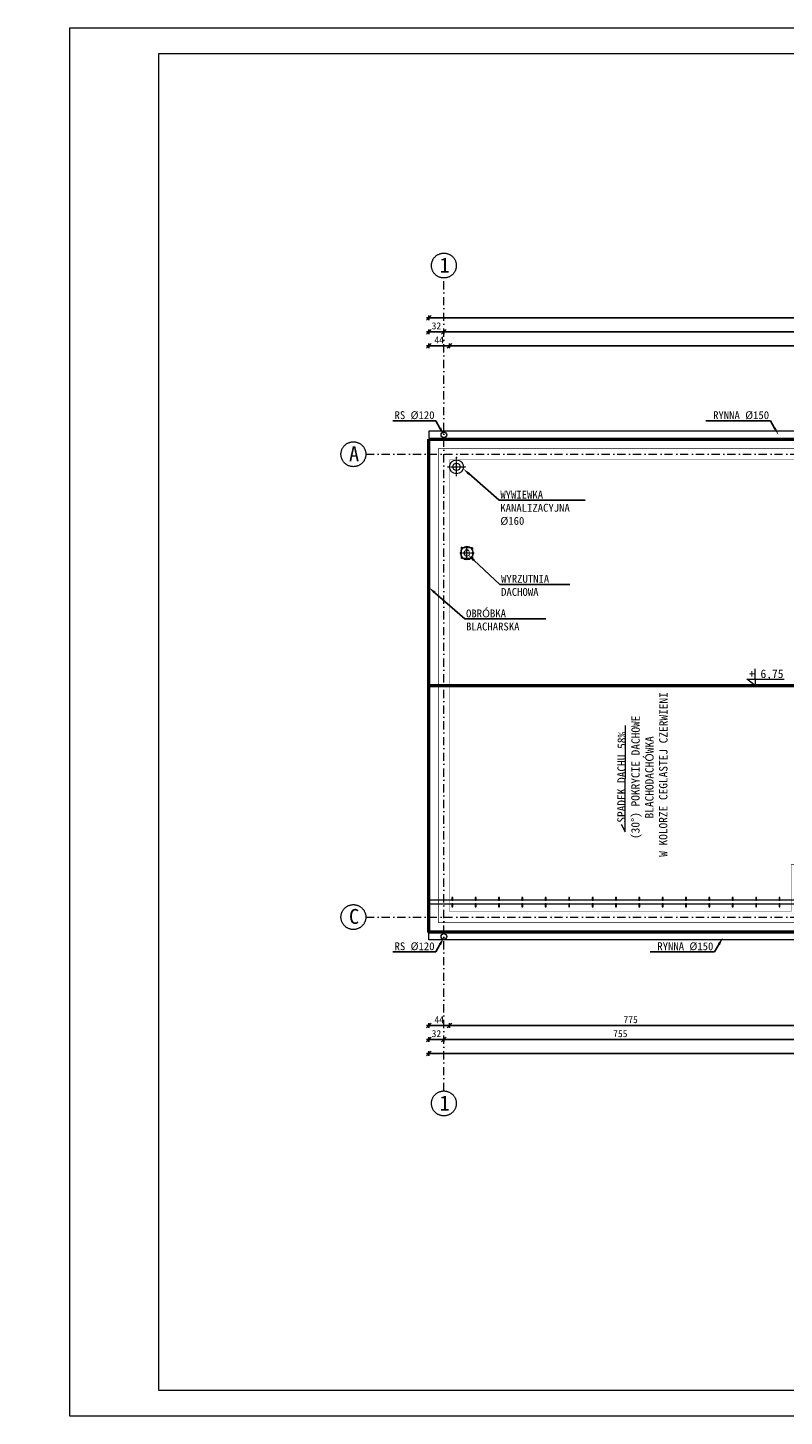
# Model space of a CAD drawing. Header units: millimetres. Extents: x -1373 to 28294, y -9636 to 187.
# Tile 119 of 133: x 7722 to 9340, y -6116 to -3146. Entities that reach past the tile are written whole.
import ezdxf
from ezdxf import colors
from ezdxf.entities.mleader import LeaderData, LeaderLine
from ezdxf.enums import TextEntityAlignment as Align
from ezdxf.math import Vec2, Vec3

# ---------------------------------------------------------------- set-up
doc = ezdxf.new("R2010")
doc.units = ezdxf.units.MM
for name, pattern in [('CENTER', [0.55, 0.37, -0.06, 0.06, -0.06]), ('HIDDEN', [0.375, 0.25, -0.125]), ('HIDDEN2', [4.7625, 3.175, -1.5875]), ('Kreski i kropki', [335.138881, 176.388884, -88.194442, 0, -70.555556])]:
    doc.linetypes.add(name, pattern=pattern)
doc.layers.add('86-przebicia sanitarne', color=6, linetype='Continuous')
doc.layers.add('WEN_W3-_OSIE', color=2, linetype='CENTER')
for name, color, linetype, lineweight in [('_k_gruba', 42, 'Continuous', 50), ('_k_opis', 7, 'Continuous', 13), ('_k_osie', 142, 'Kreski i kropki', 13), ('_k_rynny', 5, 'Continuous', 20), ('_k_widok', 7, 'Continuous', 18), ('_k_wymiar', 7, 'Continuous', 9), ('_k_zarys', 7, 'HIDDEN2', 20), ('WEN_W3-_ZLICZAC', 1, 'Continuous', 30), ('WEN_W5-_ZLICZAC', 82, 'Continuous', 30), ('WEN_WHG_OSIE', 7, 'CENTER', 0)]:
    doc.layers.add(name, color=color, linetype=linetype, lineweight=lineweight)
doc.styles.add('GENERATED_STYLE_1', font='MS Gothic.ttf')
doc.styles.add('GENERATED_STYLE_2', font='MS Gothic.ttf')
doc.styles.add('Katarzyna', font='MS Gothic.ttf')
doc.dimstyles.new('1-100 (20cm)', dxfattribs={"dimscale": 5, "dimtxt": 3, "dimasz": 2, "dimexe": 1, "dimexo": 1, "dimgap": 1, "dimtad": 1, "dimdec": 0, "dimzin": 12, "dimdsep": 46, "dimtxsty": 'GENERATED_STYLE_1', "dimblk1": 'OBLIQUE', "dimblk2": 'OBLIQUE', "dimsah": 1, "dimcen": 0, "dimdle": 1, "dimclrd": 256, "dimclre": 256, "dimclrt": 4, "dimazin": 0, "dimtfac": 0.75, "dimtdec": 0, "dimtix": 1, "dimtmove": 1, "dimatfit": 3, "dimldrblk": 'OBLIQUE', "dimfxl": 1, "dimfxlon": 1, "dimtvp": 0.75, "dimtolj": 1, "dimtzin": 0, "dimarcsym": 0})

# ---------------------------------------------------------------- blocks, each defined once
blk = doc.blocks.new('*U55')
at = {"layer": '_k_wymiar'}
blk.add_line((0, -0.153), (0, -0.4), dxfattribs=at)
blk.add_lwpolyline([(0, -0.153), (0, 0), (-0.198, -0.153), (0.685, -0.153)], dxfattribs=at)
at = {"layer": '_k_wymiar', "style": 'GENERATED_STYLE_1'}
blk.add_attdef('%%P_0.00', text='', height=0.2, dxfattribs=at).set_placement((-0.146, -0.423), align=Align.BOTTOM_LEFT)
blk = doc.blocks.new('_OBLIQUE')
at = {"color": 0, "linetype": 'ByBlock'}
blk.add_line((-0.5, -0.5), (0.5, 0.5), dxfattribs=at)
blk = doc.blocks.new('*D240')
at = {"layer": '_k_wymiar', "lineweight": -2, "transparency": 16777216}
for p, q in [((8575.2, -3826.1), (8629.2, -3826.1)), ((8580.2, -3831.1), (8580.2, -3821.1)), ((8624.2, -3831.1), (8624.2, -3821.1))]:
    blk.add_line(p, q, dxfattribs=at)
at = {"layer": 'Defpoints', "color": 0, "transparency": 16777216}
for p in [(8624.2, -3826.1), (8580.2, -4026.1), (8624.2, -4070.1)]:
    blk.add_point(p, dxfattribs=at)
at = {"layer": '_k_wymiar', "lineweight": -2, "transparency": 16777216, "xscale": 10, "yscale": 10, "zscale": 10, "rotation": 180}
blk.add_blockref('_OBLIQUE', (8580.2, -3826.1), dxfattribs=at)
at = {"layer": '_k_wymiar', "lineweight": -2, "transparency": 16777216, "xscale": 10, "yscale": 10, "zscale": 10}
blk.add_blockref('_OBLIQUE', (8624.2, -3826.1), dxfattribs=at)
at = {"layer": '_k_wymiar', "color": 4, "transparency": 16777216, "insert": (8602.2, -3813.6), "char_height": 15, "attachment_point": 5, "style": 'GENERATED_STYLE_1'}
blk.add_mtext('\\A1;44', dxfattribs=at)
blk = doc.blocks.new('*D241')
at = {"layer": '_k_wymiar', "lineweight": -2, "transparency": 16777216}
for p, q in [((8619.2, -3826.1), (10426.2, -3826.1)), ((8624.2, -3831.1), (8624.2, -3821.1)), ((10421.2, -3831.1), (10421.2, -3821.1))]:
    blk.add_line(p, q, dxfattribs=at)
at = {"layer": 'Defpoints', "color": 0, "transparency": 16777216}
for p in [(10421.2, -3826.1), (8624.2, -4070.1), (10421.2, -4070.1)]:
    blk.add_point(p, dxfattribs=at)
at = {"layer": '_k_wymiar', "lineweight": -2, "transparency": 16777216, "xscale": 10, "yscale": 10, "zscale": 10, "rotation": 180}
blk.add_blockref('_OBLIQUE', (8624.2, -3826.1), dxfattribs=at)
at = {"layer": '_k_wymiar', "lineweight": -2, "transparency": 16777216, "xscale": 10, "yscale": 10, "zscale": 10}
blk.add_blockref('_OBLIQUE', (10421.2, -3826.1), dxfattribs=at)
at = {"layer": '_k_wymiar', "color": 4, "transparency": 16777216, "insert": (9522.7, -3813.6), "char_height": 15, "attachment_point": 5, "style": 'GENERATED_STYLE_1'}
blk.add_mtext('\\A1;1797', dxfattribs=at)
blk = doc.blocks.new('*D88')
at = {"layer": '_k_wymiar', "lineweight": -2, "transparency": 16777216}
for p, q in [((10470.2, -3766.1), (8575.2, -3766.1)), ((8580.2, -3771.1), (8580.2, -3761.1)), ((10465.2, -3771.1), (10465.2, -3761.1))]:
    blk.add_line(p, q, dxfattribs=at)
at = {"layer": 'Defpoints', "color": 0, "transparency": 16777216}
for p in [(8580.2, -3766.1), (8580.2, -4026.1), (10465.2, -4026.1)]:
    blk.add_point(p, dxfattribs=at)
at = {"layer": '_k_wymiar', "lineweight": -2, "transparency": 16777216, "xscale": 10, "yscale": 10, "zscale": 10, "rotation": 180}
blk.add_blockref('_OBLIQUE', (8580.2, -3766.1), dxfattribs=at)
at = {"layer": '_k_wymiar', "lineweight": -2, "transparency": 16777216, "xscale": 10, "yscale": 10, "zscale": 10}
blk.add_blockref('_OBLIQUE', (10465.2, -3766.1), dxfattribs=at)
at = {"layer": '_k_wymiar', "color": 4, "transparency": 16777216, "insert": (9522.7, -3753.6), "char_height": 15, "attachment_point": 5, "style": 'GENERATED_STYLE_1'}
blk.add_mtext('\\A1;1885', dxfattribs=at)
blk = doc.blocks.new('*D89')
at = {"layer": '_k_wymiar', "lineweight": -2, "transparency": 16777216}
for p, q in [((8575.2, -3796.1), (8617.2, -3796.1)), ((8580.2, -3801.1), (8580.2, -3791.1)), ((8612.2, -3801.1), (8612.2, -3791.1))]:
    blk.add_line(p, q, dxfattribs=at)
at = {"layer": 'Defpoints', "color": 0, "transparency": 16777216}
for p in [(8612.2, -3796.1), (8612.2, -3926.1), (8580.2, -4026.1)]:
    blk.add_point(p, dxfattribs=at)
at = {"layer": '_k_wymiar', "lineweight": -2, "transparency": 16777216, "xscale": 10, "yscale": 10, "zscale": 10, "rotation": 180}
blk.add_blockref('_OBLIQUE', (8580.2, -3796.1), dxfattribs=at)
at = {"layer": '_k_wymiar', "lineweight": -2, "transparency": 16777216, "xscale": 10, "yscale": 10, "zscale": 10}
blk.add_blockref('_OBLIQUE', (8612.2, -3796.1), dxfattribs=at)
at = {"layer": '_k_wymiar', "color": 4, "transparency": 16777216, "insert": (8596.2, -3783.6), "char_height": 15, "attachment_point": 5, "style": 'GENERATED_STYLE_1'}
blk.add_mtext('\\A1;32', dxfattribs=at)
blk = doc.blocks.new('*D243')
at = {"layer": '_k_wymiar', "lineweight": -2, "transparency": 16777216}
for p, q in [((8607.2, -3796.1), (10438.2, -3796.1)), ((8612.2, -3801.1), (8612.2, -3791.1)), ((10433.2, -3801.1), (10433.2, -3791.1))]:
    blk.add_line(p, q, dxfattribs=at)
at = {"layer": 'Defpoints', "color": 0, "transparency": 16777216}
for p in [(10433.2, -3796.1), (8612.2, -3926.1), (10433.2, -4058.1)]:
    blk.add_point(p, dxfattribs=at)
at = {"layer": '_k_wymiar', "lineweight": -2, "transparency": 16777216, "xscale": 10, "yscale": 10, "zscale": 10, "rotation": 180}
blk.add_blockref('_OBLIQUE', (8612.2, -3796.1), dxfattribs=at)
at = {"layer": '_k_wymiar', "lineweight": -2, "transparency": 16777216, "xscale": 10, "yscale": 10, "zscale": 10}
blk.add_blockref('_OBLIQUE', (10433.2, -3796.1), dxfattribs=at)
at = {"layer": '_k_wymiar', "color": 4, "transparency": 16777216, "insert": (9522.7, -3783.6), "char_height": 15, "attachment_point": 5, "style": 'GENERATED_STYLE_1'}
blk.add_mtext('\\A1;1821', dxfattribs=at)
blk = doc.blocks.new('*D249')
at = {"layer": '_k_wymiar', "lineweight": -2, "transparency": 16777216}
for p, q in [((8575.2, -5280.1), (8629.2, -5280.1)), ((8580.2, -5275.1), (8580.2, -5285.1)), ((8624.2, -5275.1), (8624.2, -5285.1))]:
    blk.add_line(p, q, dxfattribs=at)
at = {"layer": 'Defpoints', "color": 0, "transparency": 16777216}
for p in [(8624.2, -5036.1), (8580.2, -5080.1), (8624.2, -5280.1)]:
    blk.add_point(p, dxfattribs=at)
at = {"layer": '_k_wymiar', "lineweight": -2, "transparency": 16777216, "xscale": 10, "yscale": 10, "zscale": 10, "rotation": 180}
blk.add_blockref('_OBLIQUE', (8580.2, -5280.1), dxfattribs=at)
at = {"layer": '_k_wymiar', "lineweight": -2, "transparency": 16777216, "xscale": 10, "yscale": 10, "zscale": 10}
blk.add_blockref('_OBLIQUE', (8624.2, -5280.1), dxfattribs=at)
at = {"layer": '_k_wymiar', "color": 4, "transparency": 16777216, "insert": (8602.2, -5267.6), "char_height": 15, "attachment_point": 5, "style": 'GENERATED_STYLE_1'}
blk.add_mtext('\\A1;44', dxfattribs=at)
blk = doc.blocks.new('*D250')
at = {"layer": '_k_wymiar', "lineweight": -2, "transparency": 16777216}
for p, q in [((8619.2, -5280.1), (9404.2, -5280.1)), ((8624.2, -5275.1), (8624.2, -5285.1)), ((9399.2, -5275.1), (9399.2, -5285.1))]:
    blk.add_line(p, q, dxfattribs=at)
at = {"layer": 'Defpoints', "color": 0, "transparency": 16777216}
for p in [(8624.2, -5036.1), (9399.2, -5080.1), (9399.2, -5280.1)]:
    blk.add_point(p, dxfattribs=at)
at = {"layer": '_k_wymiar', "lineweight": -2, "transparency": 16777216, "xscale": 10, "yscale": 10, "zscale": 10, "rotation": 180}
blk.add_blockref('_OBLIQUE', (8624.2, -5280.1), dxfattribs=at)
at = {"layer": '_k_wymiar', "lineweight": -2, "transparency": 16777216, "xscale": 10, "yscale": 10, "zscale": 10}
blk.add_blockref('_OBLIQUE', (9399.2, -5280.1), dxfattribs=at)
at = {"layer": '_k_wymiar', "color": 4, "transparency": 16777216, "insert": (9011.7, -5267.6), "char_height": 15, "attachment_point": 5, "style": 'GENERATED_STYLE_1'}
blk.add_mtext('\\A1;775', dxfattribs=at)
blk = doc.blocks.new('*D256')
at = {"layer": '_k_wymiar', "lineweight": -2, "transparency": 16777216}
for p, q in [((9372.2, -5310.1), (8607.2, -5310.1)), ((8612.2, -5305.1), (8612.2, -5315.1)), ((9367.2, -5305.1), (9367.2, -5315.1))]:
    blk.add_line(p, q, dxfattribs=at)
at = {"layer": 'Defpoints', "color": 0, "transparency": 16777216}
for p in [(8612.2, -5048.1), (9367.2, -5048.1), (8612.2, -5310.1)]:
    blk.add_point(p, dxfattribs=at)
at = {"layer": '_k_wymiar', "lineweight": -2, "transparency": 16777216, "xscale": 10, "yscale": 10, "zscale": 10, "rotation": 180}
blk.add_blockref('_OBLIQUE', (8612.2, -5310.1), dxfattribs=at)
at = {"layer": '_k_wymiar', "lineweight": -2, "transparency": 16777216, "xscale": 10, "yscale": 10, "zscale": 10}
blk.add_blockref('_OBLIQUE', (9367.2, -5310.1), dxfattribs=at)
at = {"layer": '_k_wymiar', "color": 4, "transparency": 16777216, "insert": (8989.7, -5297.6), "char_height": 15, "attachment_point": 5, "style": 'GENERATED_STYLE_1'}
blk.add_mtext('\\A1;755', dxfattribs=at)
blk = doc.blocks.new('*D257')
at = {"layer": '_k_wymiar', "lineweight": -2, "transparency": 16777216}
for p, q in [((8617.2, -5310.1), (8575.2, -5310.1)), ((8580.2, -5305.1), (8580.2, -5315.1)), ((8612.2, -5305.1), (8612.2, -5315.1))]:
    blk.add_line(p, q, dxfattribs=at)
at = {"layer": 'Defpoints', "color": 0, "transparency": 16777216}
for p in [(8612.2, -5048.1), (8580.2, -5080.1), (8580.2, -5310.1)]:
    blk.add_point(p, dxfattribs=at)
at = {"layer": '_k_wymiar', "lineweight": -2, "transparency": 16777216, "xscale": 10, "yscale": 10, "zscale": 10, "rotation": 180}
blk.add_blockref('_OBLIQUE', (8580.2, -5310.1), dxfattribs=at)
at = {"layer": '_k_wymiar', "lineweight": -2, "transparency": 16777216, "xscale": 10, "yscale": 10, "zscale": 10}
blk.add_blockref('_OBLIQUE', (8612.2, -5310.1), dxfattribs=at)
at = {"layer": '_k_wymiar', "color": 4, "transparency": 16777216, "insert": (8596.2, -5297.6), "char_height": 15, "attachment_point": 5, "style": 'GENERATED_STYLE_1'}
blk.add_mtext('\\A1;32', dxfattribs=at)
blk = doc.blocks.new('*D96')
at = {"layer": '_k_wymiar', "lineweight": -2, "transparency": 16777216}
for p, q in [((8575.2, -5340.1), (10470.2, -5340.1)), ((8580.2, -5335.1), (8580.2, -5345.1)), ((10465.2, -5335.1), (10465.2, -5345.1))]:
    blk.add_line(p, q, dxfattribs=at)
at = {"layer": 'Defpoints', "color": 0, "transparency": 16777216}
for p in [(8580.2, -5080.1), (10465.2, -5080.1), (10465.2, -5340.1)]:
    blk.add_point(p, dxfattribs=at)
at = {"layer": '_k_wymiar', "lineweight": -2, "transparency": 16777216, "xscale": 10, "yscale": 10, "zscale": 10, "rotation": 180}
blk.add_blockref('_OBLIQUE', (8580.2, -5340.1), dxfattribs=at)
at = {"layer": '_k_wymiar', "lineweight": -2, "transparency": 16777216, "xscale": 10, "yscale": 10, "zscale": 10}
blk.add_blockref('_OBLIQUE', (10465.2, -5340.1), dxfattribs=at)
at = {"layer": '_k_wymiar', "color": 4, "transparency": 16777216, "insert": (9522.7, -5327.6), "char_height": 15, "attachment_point": 5, "style": 'GENERATED_STYLE_1'}
blk.add_mtext('\\A1;1885', dxfattribs=at)
blk = doc.blocks.new('WD-G160NS_12')
at = {"color": 7, "lineweight": 15}
for radius in [150, 80]:
    blk.add_circle((0, 0), radius, dxfattribs=at)
for p in [(0, 198), (0, 0)]:
    blk.add_point(p, dxfattribs=at)
at = {"layer": 'WEN_W3-_OSIE', "color": 7, "lineweight": 15}
for p, q in [((-198, 0), (198, 0)), ((0, -198), (0, 198))]:
    blk.add_line(p, q, dxfattribs=at)
blk = doc.blocks.new('RF-2-160_21')
at = {"linetype": 'HIDDEN', "lineweight": 15}
blk.add_lwpolyline([(-150, -150), (150, -150), (150, 150), (-150, 150)], close=True, dxfattribs=at)
at = {"lineweight": 15}
blk.add_circle((0, 0), 177, dxfattribs=at)
at = {"linetype": 'HIDDEN', "lineweight": 15}
blk.add_circle((0, 0), 80, dxfattribs=at)
at = {"lineweight": 15}
for p in [(0, 0), (150, 150)]:
    blk.add_point(p, dxfattribs=at)
at = {"layer": 'WEN_WHG_OSIE', "lineweight": 15}
for p, q in [((-194.7, 0), (194.7, 0)), ((0, -194.7), (0, 194.7))]:
    blk.add_line(p, q, dxfattribs=at)
blk = doc.blocks.new('A$C2DEA2253')
at = {"layer": 'WEN_W5-_ZLICZAC', "lineweight": 13, "xscale": 0.1, "yscale": 0.1, "zscale": 0.1, "rotation": 180}
blk.add_blockref('RF-2-160_21', (0, 0), dxfattribs=at)

msp = doc.modelspace()

# ---------------------------------------------------------------- linework, layer by layer
at = {"layer": '_k_gruba', "color": 7}
msp.add_lwpolyline([(8580.2, -4026.1), (10465.2, -4026.1), (10465.2, -5080.1), (8580.2, -5080.1)], close=True, dxfattribs=at)
msp.add_lwpolyline([(8580.2, -4553.1), (10465.2, -4553.1)], dxfattribs=at)
at = {"layer": '_k_opis'}
for points in [[(7812.2, -3145.9), (12012.2, -3145.9), (12012.2, -6115.9), (7812.2, -6115.9)], [(8002.2, -3200.9), (11957.2, -3200.9), (11957.2, -6060.9), (8002.2, -6060.9)]]:
    msp.add_lwpolyline(points, close=True, dxfattribs=at)
at = {"layer": '_k_osie', "ltscale": 0.1}
for points in [[(8612.2, -5420.1), (8612.2, -3681.1)], [(8445.2, -4058.1), (10865.2, -4058.1)], [(8445.2, -5048.1), (10865.2, -5048.1)]]:
    msp.add_lwpolyline(points, dxfattribs=at)
at = {"layer": '_k_osie'}
for centre in [(8612.2, -3654.5), (8418.6, -4058.1), (8418.6, -5048.1), (8612.2, -5446.7)]:
    msp.add_circle(centre, 26.6, dxfattribs=at)
at = {"layer": '_k_rynny'}
for points in [[(8580.2, -4024.1), (10465.2, -4024.1), (10465.2, -4009.1), (8580.2, -4009.1)], [(8580.2, -5082.1), (10465.2, -5082.1), (10465.2, -5097.1), (8580.2, -5097.1)]]:
    msp.add_lwpolyline(points, close=True, dxfattribs=at)
at = {"layer": '_k_rynny', "ltscale": 1.5}
for centre in [(8612.2, -4016.6), (8612.2, -5089.6)]:
    msp.add_circle(centre, 6, dxfattribs=at)
at = {"layer": '_k_widok'}
msp.add_lwpolyline([(8991.4, -4849.2), (9000.2, -4865.7), (9000.5, -4638.6)], dxfattribs=at)
msp.add_lwpolyline([(8580.2, -5020.1), (9730.2, -5020.1), (9730.2, -5012.1), (8580.2, -5012.1)], close=True, dxfattribs=at)
at = {"layer": '_k_wymiar'}
for points in [[(8580.2, -5012.1), (8582.2, -5012.1), (8582.2, -5006.1), (8580.2, -5006.1)], [(8629.2, -5012.1), (8631.2, -5012.1), (8631.2, -5006.1), (8629.2, -5006.1)], [(8679.2, -5012.1), (8681.2, -5012.1), (8681.2, -5006.1), (8679.2, -5006.1)], [(8729.2, -5012.1), (8731.2, -5012.1), (8731.2, -5006.1), (8729.2, -5006.1)], [(8779.2, -5012.1), (8781.2, -5012.1), (8781.2, -5006.1), (8779.2, -5006.1)], [(8829.2, -5012.1), (8831.2, -5012.1), (8831.2, -5006.1), (8829.2, -5006.1)], [(8879.2, -5012.1), (8881.2, -5012.1), (8881.2, -5006.1), (8879.2, -5006.1)], [(8929.2, -5012.1), (8931.2, -5012.1), (8931.2, -5006.1), (8929.2, -5006.1)], [(8979.2, -5012.1), (8981.2, -5012.1), (8981.2, -5006.1), (8979.2, -5006.1)], [(9029.2, -5012.1), (9031.2, -5012.1), (9031.2, -5006.1), (9029.2, -5006.1)], [(9079.2, -5012.1), (9081.2, -5012.1), (9081.2, -5006.1), (9079.2, -5006.1)], [(9129.2, -5012.1), (9131.2, -5012.1), (9131.2, -5006.1), (9129.2, -5006.1)], [(9179.2, -5012.1), (9181.2, -5012.1), (9181.2, -5006.1), (9179.2, -5006.1)], [(9229.2, -5012.1), (9231.2, -5012.1), (9231.2, -5006.1), (9229.2, -5006.1)], [(9279.2, -5012.1), (9281.2, -5012.1), (9281.2, -5006.1), (9279.2, -5006.1)], [(9329.2, -5012.1), (9331.2, -5012.1), (9331.2, -5006.1), (9329.2, -5006.1)], [(8580.2, -5026.1), (8582.2, -5026.1), (8582.2, -5020.1), (8580.2, -5020.1)], [(8629.2, -5026.1), (8631.2, -5026.1), (8631.2, -5020.1), (8629.2, -5020.1)], [(8679.2, -5026.1), (8681.2, -5026.1), (8681.2, -5020.1), (8679.2, -5020.1)], [(8729.2, -5026.1), (8731.2, -5026.1), (8731.2, -5020.1), (8729.2, -5020.1)], [(8779.2, -5026.1), (8781.2, -5026.1), (8781.2, -5020.1), (8779.2, -5020.1)], [(8829.2, -5026.1), (8831.2, -5026.1), (8831.2, -5020.1), (8829.2, -5020.1)], [(8879.2, -5026.1), (8881.2, -5026.1), (8881.2, -5020.1), (8879.2, -5020.1)], [(8929.2, -5026.1), (8931.2, -5026.1), (8931.2, -5020.1), (8929.2, -5020.1)], [(8979.2, -5026.1), (8981.2, -5026.1), (8981.2, -5020.1), (8979.2, -5020.1)], [(9029.2, -5026.1), (9031.2, -5026.1), (9031.2, -5020.1), (9029.2, -5020.1)], [(9079.2, -5026.1), (9081.2, -5026.1), (9081.2, -5020.1), (9079.2, -5020.1)], [(9129.2, -5026.1), (9131.2, -5026.1), (9131.2, -5020.1), (9129.2, -5020.1)], [(9179.2, -5026.1), (9181.2, -5026.1), (9181.2, -5020.1), (9179.2, -5020.1)], [(9229.2, -5026.1), (9231.2, -5026.1), (9231.2, -5020.1), (9229.2, -5020.1)], [(9279.2, -5026.1), (9281.2, -5026.1), (9281.2, -5020.1), (9279.2, -5020.1)], [(9329.2, -5026.1), (9331.2, -5026.1), (9331.2, -5020.1), (9329.2, -5020.1)]]:
    msp.add_lwpolyline(points, close=True, dxfattribs=at)
at = {"layer": '_k_zarys', "ltscale": 6, "const_width": 1}
msp.add_lwpolyline([(9399.2, -5080.1), (8580.2, -5080.1), (8580.2, -4026.1), (10465.2, -4026.1), (10465.2, -5080.1), (9615.2, -5080.1)], dxfattribs=at)
for points in [[(8600.2, -4046.1), (10445.2, -4046.1), (10445.2, -5060.1), (9635.2, -5060.1), (9635.2, -4960.1), (9379.2, -4960.1), (9379.2, -5060.1), (8600.2, -5060.1)], [(8624.2, -4070.1), (10421.2, -4070.1), (10421.2, -5036.1), (9659.2, -5036.1), (9659.2, -4936.1), (9355.2, -4936.1), (9355.2, -5036.1), (8624.2, -5036.1)]]:
    msp.add_lwpolyline(points, close=True, dxfattribs=at)

# ---------------------------------------------------------------- block references
at = {"layer": '86-przebicia sanitarne', "lineweight": 30, "xscale": -0.78, "yscale": 0.78, "zscale": 0.78, "rotation": 180}
msp.add_blockref('A$C2DEA2253', (8661.5, -4269.5), dxfattribs=at)
at = {"layer": '_k_wymiar'}
ref = msp.add_blockref('*U55', (9278, -4553.1), dxfattribs=dict(at, xscale=-90.45, yscale=90.45, zscale=90.45, rotation=180))
ref.add_attrib('%%P_0.00', '+ 6,75', dxfattribs={"height": 18.09, "style": 'GENERATED_STYLE_1'}).set_placement((9264.9, -4518.7), align=Align.TOP_LEFT)
at = {"layer": 'WEN_W3-_ZLICZAC', "color": 32, "xscale": 0.1, "yscale": 0.1, "zscale": 0.1}
msp.add_blockref('WD-G160NS_12', (8639.2, -4085.1), dxfattribs=at)

# ---------------------------------------------------------------- texts
at = {"layer": '_k_opis', "ltscale": 5, "attachment_point": 1, "style": 'Katarzyna'}
for s, insert, char_height in [('\\pi785.94;{\\fMS Gothic|b1|i0|c238|p49;\\H4x;PRZEKRÓJ A-01\\P\\pi934.84;\\H0.54687x;SKALA 1:50}', (1853, -3206.5), 8), ('\\pi553.86;{\\fMS Gothic|b1|i0|c238|p49;\\H4x;RZUT PARTERU\\P\\pi799.44;\\H0.54687x;SKALA 1:100}', (6381.4, -3226.5), 16), ('\\pi780.29;{\\fMS Gothic|b1|i0|c238|p49;\\H4x;PRZEKRÓJ A-02\\P\\pi934.84;\\H0.54687x;SKALA 1:50}', (1846.3, -4977.1), 8)]:
    msp.add_mtext_dynamic_manual_height_columns(s, width=1047.438, gutter_width=25, heights=[0], dxfattribs=dict(at, insert=insert, char_height=char_height))
at = {"layer": '_k_opis', "insert": (9090.8, -4749.3), "char_height": 17.85, "attachment_point": 8, "rotation": 89.8809, "style": 'GENERATED_STYLE_1'}
msp.add_mtext('{\\fMS Gothic|b0|i0|c128|p49;SPADEK DACHU 58%\\P(30%%D) POKRYCIE DACHOWE\\P}BLACHODACHÓWKA\\P {\\fMS Gothic|b0|i0|c128|p49;W KOLORZE }CEGLASTEJ CZERWIENI', dxfattribs=at)
at = {"layer": '_k_osie', "char_height": 32, "attachment_point": 8, "style": 'GENERATED_STYLE_2'}
for s, insert in [('1', (8613.8, -3669.7)), ('A', (8420.1, -4073.3)), ('C', (8420.1, -5063.3)), ('1', (8613.8, -5461.9))]:
    msp.add_mtext(s, dxfattribs=dict(at, insert=insert))

# ---------------------------------------------------------------- dimensions: what is measured, and where the dimension line sits
at = {"layer": '_k_wymiar'}
for base, p1, p2, picture, middle in [((8580.2, -3766.1), (10465.2, -4026.1), (8580.2, -4026.1), '*D88', (9522.7, -3753.6)), ((8612.2, -3796.1), (8580.2, -4026.1), (8612.2, -3926.1), '*D89', (8596.2, -3783.6)), ((10433.2, -3796.1), (8612.2, -3926.1), (10433.2, -4058.1), '*D243', (9522.7, -3783.6)), ((8624.2, -3826.1), (8580.2, -4026.1), (8624.2, -4070.1), '*D240', (8602.2, -3813.6)), ((10421.2, -3826.1), (8624.2, -4070.1), (10421.2, -4070.1), '*D241', (9522.7, -3813.6)), ((8624.2, -5280.1), (8580.2, -5080.1), (8624.2, -5036.1), '*D249', (8602.2, -5267.6)), ((8580.2, -5310.1), (8612.2, -5048.1), (8580.2, -5080.1), '*D257', (8596.2, -5297.6)), ((8612.2, -5310.1), (9367.2, -5048.1), (8612.2, -5048.1), '*D256', (8989.7, -5297.6)), ((9399.2, -5280.1), (8624.2, -5036.1), (9399.2, -5080.1), '*D250', (9011.7, -5267.6)), ((10465.2, -5340.1), (8580.2, -5080.1), (10465.2, -5080.1), '*D96', (9522.7, -5327.6))]:
    dim = msp.add_linear_dim(base=base, p1=p1, p2=p2, dimstyle='1-100 (20cm)', dxfattribs=at)
    dim.commit()
    dim.dimension.update_dxf_attribs({"geometry": picture, "text_midpoint": middle})

# ---------------------------------------------------------------- leaders
at = {"layer": '_k_opis', "ltscale": 0.1}
ml = msp.add_multileader_mtext('Standard', dxfattribs=at)
ml.set_content('{\\fMS Gothic|b0|i0|c128|p49;RS %%C1}20', color=256, style='GENERATED_STYLE_1')
ml.set_leader_properties()
ml.build(insert=Vec2(0, 0))
ml.multileader.update_dxf_attribs({"text_left_attachment_type": 6, "text_right_attachment_type": 6, "arrow_head_size": 16.8})
ctx = ml.context
ctx.base_point, ctx.char_height, ctx.arrow_head_size, ctx.landing_gap_size, ctx.plane_origin = Vec3(8516.3, -3986.3), 16.8, 16.8, 1.33, Vec3(8475.4, -4338)
ctx.left_attachment, ctx.right_attachment, ctx.text_align_type = 6, 6, 2
notes = []
notes.append((ctx, [(0, (1, 1, 0), (8594.8, -3986.3), (-1, 0), 1.3, [(0, [(8612.2, -4016.6)], 0, [])])]))
ctx.mtext.insert, ctx.mtext.alignment, ctx.mtext.flow_direction = Vec3(8592.2, -3966.1), 3, 5
ml = msp.add_multileader_mtext('Standard', dxfattribs=at)
ml.set_content('{\\fMS Gothic|b0|i0|c128|p49;R}YNNA{\\fMS Gothic|b0|i0|c128|p49; %%C1}50', color=256, style='GENERATED_STYLE_1')
ml.set_leader_properties()
ml.build(insert=Vec2(0, 0))
ml.multileader.update_dxf_attribs({"text_left_attachment_type": 6, "text_right_attachment_type": 6, "arrow_head_size": 16.8})
ctx = ml.context
ctx.base_point, ctx.char_height, ctx.arrow_head_size, ctx.landing_gap_size, ctx.plane_origin = Vec3(9199.4, -3986.3), 16.8, 16.8, 1.33, Vec3(9191.2, -4338)
ctx.left_attachment, ctx.right_attachment, ctx.text_align_type = 6, 6, 2
notes.append((ctx, [(0, (1, 1, 0), (9310.7, -3986.3), (-1, 0), 1.3, [(0, [(9328.1, -4016.6)], 0, [])])]))
ctx.mtext.insert, ctx.mtext.alignment, ctx.mtext.flow_direction = Vec3(9308, -3966.1), 3, 5
ml = msp.add_multileader_mtext('Standard', dxfattribs=at)
ml.set_content('WYWIEWKA KANALIZACYJNA \\P%%C160', color=256, style='GENERATED_STYLE_1')
ml.set_leader_properties()
ml.build(insert=Vec2(0, 0))
ml.multileader.update_dxf_attribs({"text_left_attachment_type": 6, "text_right_attachment_type": 6, "arrow_head_size": 16.8})
ctx = ml.context
ctx.base_point, ctx.char_height, ctx.arrow_head_size, ctx.landing_gap_size, ctx.plane_origin = Vec3(8731.7, -4156.4), 16.8, 16.8, 1.33, Vec3(8821.4, -4410.6)
ctx.left_attachment, ctx.right_attachment = 6, 6
notes.append((ctx, [(0, (1, 1, 0), (8730.4, -4156.4), (1, 0), 1.3, [(0, [(8653.6, -4089.3)], 0, [])])]))
ctx.mtext.insert, ctx.mtext.width, ctx.mtext.flow_direction = Vec3(8733, -4136.2), 179.507, 5
ml = msp.add_multileader_mtext('Standard', dxfattribs=at)
ml.set_content('WYRZUTNIA DACHOWA ', color=256, style='GENERATED_STYLE_1')
ml.set_leader_properties()
ml.build(insert=Vec2(0, 0))
ml.multileader.update_dxf_attribs({"text_left_attachment_type": 6, "text_right_attachment_type": 6, "arrow_head_size": 16.8})
ctx = ml.context
ctx.base_point, ctx.char_height, ctx.arrow_head_size, ctx.landing_gap_size, ctx.plane_origin = Vec3(8733.3, -4336.4), 16.8, 16.8, 1.33, Vec3(8832, -4595)
ctx.left_attachment, ctx.right_attachment = 6, 6
notes.append((ctx, [(0, (1, 1, 0), (8732, -4336.4), (1, 0), 1.3, [(0, [(8664.2, -4273.6)], 0, [])])]))
ctx.mtext.insert, ctx.mtext.width, ctx.mtext.flow_direction = Vec3(8734.6, -4316.2), 145.869, 5
ml = msp.add_multileader_mtext('Standard', dxfattribs=at)
ml.set_content('OBRÓBKA BLACHARSKA', color=256, style='GENERATED_STYLE_1')
ml.set_leader_properties()
ml.build(insert=Vec2(0, 0))
ml.multileader.update_dxf_attribs({"text_left_attachment_type": 6, "text_right_attachment_type": 6, "arrow_head_size": 16.8})
ctx = ml.context
ctx.base_point, ctx.char_height, ctx.arrow_head_size, ctx.landing_gap_size, ctx.plane_origin = Vec3(8658.3, -4410.3), 16.8, 16.8, 1.33, Vec3(8748, -4664.6)
ctx.left_attachment, ctx.right_attachment = 6, 6
notes.append((ctx, [(0, (1, 1, 0), (8657, -4410.3), (1, 0), 1.3, [(0, [(8580.2, -4343.2)], 0, [])])]))
ctx.mtext.insert, ctx.mtext.width, ctx.mtext.flow_direction = Vec3(8659.6, -4390.2), 169.303, 5
ml = msp.add_multileader_mtext('Standard', dxfattribs=at)
ml.set_content('{\\fMS Gothic|b0|i0|c128|p49;RS %%C1}20', color=256, style='GENERATED_STYLE_1')
ml.set_leader_properties()
ml.build(insert=Vec2(0, 0))
ml.multileader.update_dxf_attribs({"text_left_attachment_type": 6, "text_right_attachment_type": 6, "arrow_head_size": 16.8})
ctx = ml.context
ctx.base_point, ctx.char_height, ctx.arrow_head_size, ctx.landing_gap_size, ctx.plane_origin = Vec3(8516.3, -5122.3), 16.8, 16.8, 1.33, Vec3(8475.4, -4770.7)
ctx.left_attachment, ctx.right_attachment, ctx.text_align_type = 6, 6, 2
notes.append((ctx, [(0, (1, 1, 0), (8594.8, -5122.3), (-1, 0), 1.3, [(0, [(8612.2, -5092)], 0, [])])]))
ctx.mtext.insert, ctx.mtext.alignment, ctx.mtext.flow_direction = Vec3(8592.2, -5102.2), 3, 5
ml = msp.add_multileader_mtext('Standard', dxfattribs=at)
ml.set_content('{\\fMS Gothic|b0|i0|c128|p49;R}YNNA{\\fMS Gothic|b0|i0|c128|p49; %%C1}50', color=256, style='GENERATED_STYLE_1')
ml.set_leader_properties()
ml.build(insert=Vec2(0, 0))
ml.multileader.update_dxf_attribs({"text_left_attachment_type": 6, "text_right_attachment_type": 6, "arrow_head_size": 16.8})
ctx = ml.context
ctx.base_point, ctx.char_height, ctx.arrow_head_size, ctx.landing_gap_size, ctx.plane_origin = Vec3(9080.1, -5122.3), 16.8, 16.8, 1.33, Vec3(9071.9, -4770.7)
ctx.left_attachment, ctx.right_attachment, ctx.text_align_type = 6, 6, 2
notes.append((ctx, [(0, (1, 1, 0), (9191.4, -5122.3), (-1, 0), 1.3, [(0, [(9208.8, -5092)], 0, [])])]))
ctx.mtext.insert, ctx.mtext.alignment, ctx.mtext.flow_direction = Vec3(9188.7, -5102.2), 3, 5
for ctx, leaders in notes:
    for number, flags, end, landing, length, lines in leaders:
        leader = LeaderData()
        leader.index, (leader.has_last_leader_line, leader.has_dogleg_vector, leader.attachment_direction) = number, flags
        leader.last_leader_point, leader.dogleg_vector, leader.dogleg_length = Vec3(end), Vec3(landing), length
        for number, points, colour, breaks in lines:
            line = LeaderLine()
            line.index, line.vertices, line.color, line.breaks = number, Vec3.list(points), colors.encode_raw_color(colour), breaks
            leader.lines.append(line)
        ctx.leaders.append(leader)

doc.saveas('drawing.dxf')
